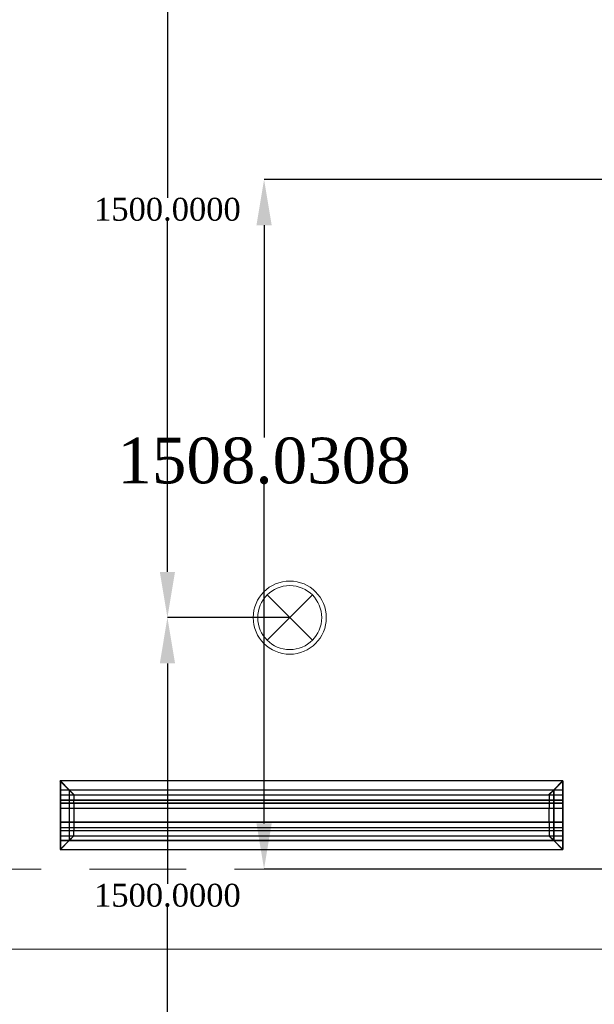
# Model space of a CAD drawing. Header units: millimetres. Extents: x 0 to 88385, y 0 to 41127.
# Tile 42 of 244: x 52429 to 53686, y 14542 to 16695. Entities that reach past the tile are written whole.
import ezdxf
from ezdxf import colors
from ezdxf.entities.mleader import LeaderData, LeaderLine
from ezdxf.enums import TextEntityAlignment as Align
from ezdxf.math import Vec2, Vec3

# ---------------------------------------------------------------- set-up
doc = ezdxf.new("R2010")
doc.units = ezdxf.units.MM
doc.header["$MEASUREMENT"] = 0
doc.linetypes.add('Dot & Dashed', pattern=[670.277762, 317.5, -176.388889, 0, -176.388874])
doc.linetypes.add('Hidden', pattern=[317.5, 211.666667, -105.833333])
for name, color, linetype in [('- განათება', 7, 'Continuous'), ('- მექანიკური ნაწილი', 7, 'Continuous'), ('- საშტეფცელო როზეტები', 7, 'Continuous'), ('Edges', 7, 'Continuous'), ('Structural - Bearing', 7, 'Continuous'), ('Structural - Grid', 7, 'Continuous')]:
    doc.layers.add(name, color=color, linetype=linetype)
for name, color, linetype, lineweight, true_color in [('New_Interior - Lamp_Pen_No__77', 7, 'Continuous', 20, 0xffeb28), ('Structural - Bearing_Pen_No__81', 7, 'Continuous', 20, 0x6a6a6a), ('Structural - Grid_Pen_No__81', 7, 'Continuous', 20, 0x6a6a6a)]:
    doc.layers.add(name, color=color, linetype=linetype, lineweight=lineweight, true_color=true_color)
doc.styles.add('GENERATED_STYLE_2', font='txt')
doc.styles.get("Standard").update_dxf_attribs({"font": 'sylfaen.ttf'})
doc.dimstyles.get("Standard").update_dxf_attribs({"dimtxt": 0.18, "dimasz": 0.18, "dimexe": 0.18, "dimexo": 0.0625, "dimgap": 0.09, "dimtad": 0, "dimtih": 1, "dimtoh": 1, "dimdec": 4, "dimzin": 0, "dimdsep": 46, "dimtxsty": 'Standard', "dimcen": 0.09, "dimadec": 0, "dimazin": 0, "dimtfac": 1, "dimtdec": 4, "dimtofl": 0, "dimtmove": 0, "dimatfit": 3, "dimfxl": 1, "dimtolj": 1, "dimtzin": 0, "dimarcsym": 0})

# ---------------------------------------------------------------- blocks, each defined once
blk = doc.blocks.new('Standard grid marker')
at = {"layer": 'Structural - Grid_Pen_No__81', "color": 251, "linetype": 'Continuous', "lineweight": 20, "true_color": 0x6a6a6a}
blk.add_line((1000, 0), (51328.1, 0), dxfattribs=at)
at = {"layer": 'Structural - Grid_Pen_No__81', "color": 251, "lineweight": 20, "true_color": 0x6a6a6a, "style": 'GENERATED_STYLE_2'}
for tag, p in [('AC_MarkerText_1_0', (-100, -144)), ('AC_MarkerText_1_1', (52428.1, -144))]:
    blk.add_attdef(tag, text='', height=100, rotation=180, dxfattribs=at).set_placement(p, align=Align.TOP_CENTER)
blk = doc.blocks.new('Beam_10', base_point=(-47008.8, 14663))
at = {"layer": 'Structural - Bearing_Pen_No__81', "color": 251, "linetype": 'Hidden', "lineweight": 20, "true_color": 0x6a6a6a}
blk.add_line((-34833.8, 14838), (-29183.8, 14838), dxfattribs=at)
at = {"layer": 'Structural - Bearing_Pen_No__81', "color": 251, "linetype": 'Dot & Dashed', "lineweight": 20, "true_color": 0x6a6a6a}
blk.add_line((-47008.8, 14663), (991.2, 14663), dxfattribs=at)
blk = doc.blocks.new('lineardiffplan')
at = {"layer": 'Edges'}
for p, q in [((392.8, 274.9), (392.8, 274.6)), ((393.1, 274.9), (392.8, 274.9)), ((422.8, 244.9), (392.8, 274.9)), ((392.8, 274.6), (392.9, 274.5)), ((392.9, 125.2), (392.9, 274.5)), ((412.4, 255), (392.9, 274.5)), ((393.1, 274.9), (393.2, 274.8)), ((393.2, 274.8), (412.7, 255.3)), ((1462.8, 244.9), (1492.8, 274.9)), ((1472.9, 255.3), (1492.4, 274.8)), ((1473.2, 254.9), (1492.8, 274.5)), ((1492.4, 274.8), (1492.5, 274.9)), ((1492.8, 274.9), (1492.5, 274.9)), ((1492.8, 274.5), (1492.8, 274.9)), ((1492.8, 274.5), (1492.8, 274.5)), ((1492.8, 125.4), (1492.8, 274.5)), ((1492.8, 255.3), (392.9, 255.3)), ((392.9, 254.9), (1492.8, 254.9)), ((392.9, 244.9), (1492.8, 244.9)), ((412.4, 144.7), (412.4, 255)), ((412.8, 254.6), (412.4, 255)), ((412.7, 255.3), (413.1, 254.9)), ((412.8, 145.1), (412.8, 254.6)), ((412.8, 254.6), (422.8, 244.6)), ((413.1, 254.9), (423.1, 244.9)), ((422.8, 244.6), (422.8, 244.9)), ((422.8, 244.9), (423.1, 244.9)), ((422.8, 244.6), (422.8, 244.6)), ((422.8, 244.6), (422.8, 233.2)), ((423.1, 244.9), (423.1, 244.9)), ((1472.5, 254.9), (1462.5, 244.9)), ((1462.5, 244.9), (1462.5, 244.9)), ((1462.5, 244.9), (1462.8, 244.9)), ((1462.8, 244.9), (1462.9, 244.6)), ((1462.8, 244.5), (1462.9, 244.6)), ((1462.8, 233.2), (1462.8, 244.5)), ((1462.9, 244.6), (1472.8, 254.5)), ((1472.9, 255.3), (1472.5, 254.9)), ((1472.8, 254.5), (1473.2, 254.9)), ((1472.8, 254.5), (1472.8, 145.3)), ((1473.2, 144.9), (1473.2, 254.9)), ((392.9, 233.2), (1492.8, 233.2)), ((392.9, 233), (1492.8, 233)), ((392.9, 226.8), (1492.8, 226.8)), ((392.9, 226.5), (1492.8, 226.5)), ((422.8, 233), (422.8, 233.2)), ((422.8, 226.8), (422.8, 233)), ((422.8, 226.5), (422.8, 226.8)), ((422.8, 214.9), (422.8, 226.5)), ((1462.8, 233), (1462.8, 233.2)), ((1462.8, 226.8), (1462.8, 233)), ((1462.8, 226.5), (1462.8, 226.8)), ((1462.8, 214.9), (1462.8, 226.5)), ((392.9, 214.9), (1492.8, 214.9)), ((1492.8, 214.8), (392.9, 214.8)), ((422.4, 214.9), (422.3, 214.9)), ((422.8, 214.9), (422.4, 214.9)), ((422.8, 184.9), (422.8, 214.9)), ((423.2, 214.9), (422.8, 214.9)), ((423.2, 214.8), (422.8, 214.9)), ((423.2, 214.8), (423.2, 214.9)), ((423.2, 214.8), (423.2, 184.9)), ((1462.8, 214.9), (1462.4, 214.9)), ((1462.4, 214.9), (1462.4, 214.8)), ((1462.8, 214.9), (1462.4, 214.8)), ((1462.4, 184.9), (1462.4, 214.8)), ((1462.8, 214.9), (1462.8, 184.9)), ((1462.8, 214.9), (1463.2, 214.9)), ((1463.2, 214.9), (1463.3, 214.9)), ((1492.8, 184.9), (392.9, 184.9)), ((392.9, 173.2), (1492.8, 173.2)), ((392.9, 173), (1492.8, 173)), ((422.4, 184.9), (422.3, 184.9)), ((422.8, 184.9), (422.4, 184.9)), ((422.8, 184.9), (423.2, 184.9)), ((422.8, 173.2), (422.8, 184.9)), ((422.8, 173), (422.8, 173.2)), ((422.8, 173), (422.8, 166.8)), ((1462.4, 184.9), (1462.8, 184.9)), ((1462.8, 173.2), (1462.8, 184.9)), ((1463.2, 184.9), (1462.8, 184.9)), ((1462.8, 173), (1462.8, 173.2)), ((1462.8, 166.8), (1462.8, 173)), ((1463.2, 184.9), (1463.3, 184.9)), ((392.8, 124.9), (422.8, 154.9)), ((392.9, 166.8), (1492.8, 166.8)), ((392.9, 166.5), (1492.8, 166.5)), ((392.9, 154.9), (1492.8, 154.9)), ((412.8, 145.1), (422.8, 155.1)), ((423.1, 154.8), (413.1, 144.9)), ((422.8, 166.5), (422.8, 166.8)), ((422.8, 155.1), (422.8, 166.5)), ((422.8, 154.9), (422.8, 155.1)), ((422.8, 155.1), (422.8, 155.1)), ((423.1, 154.8), (422.8, 154.9)), ((423.1, 154.8), (423.1, 154.9)), ((1462.5, 154.8), (1462.4, 154.9)), ((1462.8, 154.9), (1462.5, 154.8)), ((1462.5, 154.8), (1472.4, 144.9)), ((1462.8, 166.5), (1462.8, 166.8)), ((1462.8, 155.3), (1462.8, 166.5)), ((1462.9, 155.2), (1462.8, 155.3)), ((1462.9, 155.2), (1462.8, 154.9)), ((1462.8, 154.9), (1492.8, 124.9)), ((1472.8, 145.3), (1462.9, 155.2)), ((1492.8, 144.9), (392.9, 144.9)), ((392.9, 125.2), (412.4, 144.7)), ((392.9, 144.5), (1492.8, 144.5)), ((412.7, 144.5), (393.2, 124.9)), ((412.8, 145.1), (412.4, 144.7)), ((412.7, 144.5), (413.1, 144.9)), ((1472.4, 144.9), (1472.8, 144.5)), ((1473.2, 144.9), (1472.8, 145.3)), ((1472.8, 144.5), (1492.4, 124.9)), ((1473.2, 144.9), (1492.8, 125.4)), ((392.9, 125.2), (392.8, 125.1)), ((392.8, 125.1), (392.8, 124.9)), ((392.8, 124.9), (393.1, 124.9)), ((393.2, 124.9), (393.1, 124.9)), ((1492.4, 124.9), (1492.8, 124.9)), ((1492.4, 124.9), (1492.4, 124.9)), ((1492.8, 125.3), (1492.8, 125.4)), ((1492.8, 124.9), (1492.8, 125.3))]:
    blk.add_line(p, q, dxfattribs=at)
blk.add_lwpolyline([(393.2, 274.8), (1492.8, 274.8), (1492.8, 124.9), (393.2, 124.9)], close=True, dxfattribs=at)
blk = doc.blocks.new('Recessed Spot')
at = {"layer": 'New_Interior - Lamp_Pen_No__77', "color": 2, "linetype": 'Continuous', "lineweight": 20, "true_color": 0xffeb28}
for q in [(-49.5, 49.5), (49.5, 49.5), (-49.5, -49.5), (49.5, -49.5)]:
    blk.add_line((0, 0), q, dxfattribs=at)
at = {"layer": 'New_Interior - Lamp_Pen_No__77', "color": 2, "linetype": 'Continuous', "lineweight": 20, "true_color": 0xffeb28, "flags": 128}
blk.add_lwpolyline([(80, 0, 1), (-80, 0, 1)], format="xyb", close=True, dxfattribs=at)
at = {"layer": 'New_Interior - Lamp_Pen_No__77', "color": 2, "linetype": 'Continuous', "lineweight": 20, "true_color": 0xffeb28}
blk.add_circle((0, 0), 70, dxfattribs=at)
blk = doc.blocks.new('*D854')
at = {"layer": '- განათება', "color": 0, "lineweight": -2, "transparency": 16777216}
for p, q in [((53019.7, 15388), (52751.9, 15388)), ((52752, 15288), (52752, 14806.1)), ((52752, 13988), (52752, 14754.8)), ((53019.7, 13888), (52751.9, 13888))]:
    blk.add_line(p, q, dxfattribs=at)
at = {"layer": '- განათება', "color": 0, "transparency": 16777216}
for points in [[(52735.4, 15288), (52768.7, 15288), (52752, 15388)], [(52735.4, 13988), (52768.7, 13988), (52752, 13888)]]:
    blk.add_solid(points, dxfattribs=at)
at = {"layer": 'Defpoints', "color": 0, "transparency": 16777216}
for p in [(53019.8, 15388), (52752, 13888), (53019.8, 13888)]:
    blk.add_point(p, dxfattribs=at)
at = {"layer": '- განათება', "color": 0, "transparency": 16777216, "insert": (52752, 14780.4), "char_height": 50, "attachment_point": 5}
blk.add_mtext('\\A1;{\\fSylfaen|b0|i0|c0|p18;1500.0000}', dxfattribs=at)
blk = doc.blocks.new('*D855')
at = {"layer": '- განათება', "color": 0, "lineweight": -2, "transparency": 16777216}
for p, q in [((53019.7, 16888), (52751.9, 16888)), ((52752, 16788), (52752, 16306.1)), ((52752, 15488), (52752, 16254.8)), ((53019.7, 15388), (52751.9, 15388))]:
    blk.add_line(p, q, dxfattribs=at)
at = {"layer": '- განათება', "color": 0, "transparency": 16777216}
for points in [[(52735.4, 16788), (52768.7, 16788), (52752, 16888)], [(52735.4, 15488), (52768.7, 15488), (52752, 15388)]]:
    blk.add_solid(points, dxfattribs=at)
at = {"layer": 'Defpoints', "color": 0, "transparency": 16777216}
for p in [(53019.8, 16888), (52752, 15388), (53019.8, 15388)]:
    blk.add_point(p, dxfattribs=at)
at = {"layer": '- განათება', "color": 0, "transparency": 16777216, "insert": (52752, 16280.4), "char_height": 50, "attachment_point": 5}
blk.add_mtext('\\A1;{\\fSylfaen|b0|i0|c0|p18;1500.0000}', dxfattribs=at)
blk = doc.blocks.new('*D1368')
at = {"layer": '- საშტეფცელო როზეტები', "color": 0, "lineweight": -2, "transparency": 16777216}
for p, q in [((54749, 16346), (52963.4, 16346)), ((52963.5, 16246), (52963.5, 15781.7)), ((52963.5, 14938), (52963.5, 15679.3)), ((55056.4, 14838), (52963.4, 14838))]:
    blk.add_line(p, q, dxfattribs=at)
at = {"layer": '- საშტეფცელო როზეტები', "color": 0, "transparency": 16777216}
for points in [[(52946.9, 16246), (52980.2, 16246), (52963.5, 16346)], [(52946.9, 14938), (52980.2, 14938), (52963.5, 14838)]]:
    blk.add_solid(points, dxfattribs=at)
at = {"layer": 'Defpoints', "color": 0, "transparency": 16777216}
for p in [(52963.5, 16346), (54749, 16346), (55056.5, 14838)]:
    blk.add_point(p, dxfattribs=at)
at = {"layer": '- საშტეფცელო როზეტები', "color": 0, "transparency": 16777216, "insert": (52963.5, 15730.5), "char_height": 100, "attachment_point": 5}
blk.add_mtext('\\A1;{\\fSylfaen|b0|i0|c0|p18;1508.0308}', dxfattribs=at)

msp = doc.modelspace()

# ---------------------------------------------------------------- block references
at = {"layer": '- განათება', "color": 2, "linetype": 'Continuous', "lineweight": 20, "true_color": 0xffeb28, "zscale": 1000}
msp.add_blockref('Recessed Spot', (53019.77808, 15387.98097), dxfattribs=at)
at = {"layer": '- მექანიკური ნაწილი', "xscale": -1, "rotation": 180}
msp.add_blockref('lineardiffplan', (52124.48402, 15155.67312), dxfattribs=at)
at = {"layer": 'Structural - Bearing', "color": 251, "lineweight": 20, "true_color": 0x6a6a6a}
msp.add_blockref('Beam_10', (37231.5059, 14662.98097), dxfattribs=at)
at = {"layer": 'Structural - Grid', "color": 8, "linetype": 'Continuous', "lineweight": 15, "zscale": 1000, "rotation": 180}
msp.add_blockref('Standard grid marker', (88184.57817, 14662.98097), dxfattribs=at)

# ---------------------------------------------------------------- dimensions: what is measured, and where the dimension line sits
at = {"layer": '- განათება', "color": 1}
for base, p1, p2, picture, middle in [((52752.04311, 15387.98097), (53019.77808, 16887.98097), (53019.77808, 15387.98097), '*D855', (52752.04311, 16280.41604)), ((52752.04311, 13887.98097), (53019.77808, 15387.98097), (53019.77808, 13887.98097), '*D854', (52752.04311, 14780.41604))]:
    dim = msp.add_linear_dim(base=base, p1=p1, p2=p2, angle=270, text='{\\fSylfaen|b0|i0|c0|p18;<>}', dimstyle='Standard', override={"dimtxt": 50, "dimasz": 100}, dxfattribs=at)
    dim.commit()
    dim.dimension.update_dxf_attribs({"geometry": picture, "text_midpoint": middle, "dimtype": 160})
at = {"layer": '- საშტეფცელო როზეტები', "color": 1}
dim = msp.add_linear_dim(base=(52963.544072, 16346.011817), p1=(55056.5059, 14837.98097), p2=(54749.01727, 16346.011817), angle=90, text='{\\fSylfaen|b0|i0|c0|p18;<>}', dimstyle='Standard', override={"dimtxt": 100, "dimasz": 100}, dxfattribs=at)
dim.commit()
dim.dimension.update_dxf_attribs({"geometry": '*D1368', "text_midpoint": (52963.544072, 15730.5), "dimtype": 160})

# ---------------------------------------------------------------- leaders
at = {"color": 5}
ml = msp.add_multileader_mtext('Standard', dxfattribs=at)
ml.set_content('ნეოტეკის \\Pრეკი', color=5)
ml.set_leader_properties()
ml.build(insert=Vec2(0, 0))
ml.multileader.update_dxf_attribs({"text_right_attachment_type": 6, "dogleg_length": 50, "arrow_head_size": 100})
ctx = ml.context
ctx.base_point, ctx.char_height, ctx.arrow_head_size, ctx.landing_gap_size, ctx.plane_origin = Vec3(52433.92127, 31594.41315), 100, 100, 0.09, Vec3(58277.85057, 26439.85585)
ctx.right_attachment = 6
notes = []
notes.append((ctx, [(0, (0, 0, 0), (0, 0), (1, 0), 1, [])]))
ctx.mtext.insert, ctx.mtext.width, ctx.mtext.flow_direction = Vec3(52434.01127, 31663.91068), 1402.7684334, 5
ml = msp.add_multileader_mtext('Standard', dxfattribs=at)
ml.set_content('ნეოტეკის ფარი', color=5)
ml.set_leader_properties()
ml.build(insert=Vec2(0, 0))
ml.multileader.update_dxf_attribs({"text_right_attachment_type": 6, "dogleg_length": 50, "arrow_head_size": 100})
ctx = ml.context
ctx.base_point, ctx.char_height, ctx.arrow_head_size, ctx.landing_gap_size, ctx.plane_origin, ctx.plane_x_axis, ctx.plane_y_axis = Vec3(52750.59611, 30623.37284), 100, 100, 0.09, Vec3(48445.57174, 24617.92422), Vec3(0, -1), Vec3(1, 0)
ctx.right_attachment = 6
notes.append((ctx, [(0, (0, 0, 0), (0, 0), (1, 0), 1, [])]))
ctx.mtext.insert, ctx.mtext.text_direction, ctx.mtext.rotation, ctx.mtext.width, ctx.mtext.flow_direction = Vec3(52820.34133, 30623.28284), Vec3(0, -1), 4.7123889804, 1402.7684334, 5
ml = msp.add_multileader_mtext('Standard', dxfattribs=at)
ml.set_content('ელ. ფარების ადგილი', color=5)
ml.set_leader_properties()
ml.build(insert=Vec2(0, 0))
ml.multileader.update_dxf_attribs({"text_right_attachment_type": 6, "dogleg_length": 50, "arrow_head_size": 100})
ctx = ml.context
ctx.base_point, ctx.char_height, ctx.arrow_head_size, ctx.landing_gap_size, ctx.plane_origin = Vec3(52207.87269, 28518.35488), 100, 100, 0.09, Vec3(58051.80199, 23364.78837)
ctx.right_attachment = 6
notes.append((ctx, [(0, (0, 0, 0), (0, 0), (1, 0), 1, [])]))
ctx.mtext.insert, ctx.mtext.width, ctx.mtext.flow_direction = Vec3(52207.96269, 28588.8432), 1402.7684334, 5
for ctx, leaders in notes:
    for number, flags, end, landing, length, lines in leaders:
        leader = LeaderData()
        leader.index, (leader.has_last_leader_line, leader.has_dogleg_vector, leader.attachment_direction) = number, flags
        leader.last_leader_point, leader.dogleg_vector, leader.dogleg_length = Vec3(end), Vec3(landing), length
        for number, points, colour, breaks in lines:
            line = LeaderLine()
            line.index, line.vertices, line.color, line.breaks = number, Vec3.list(points), colors.encode_raw_color(colour), breaks
            leader.lines.append(line)
        ctx.leaders.append(leader)

doc.saveas('drawing.dxf')
